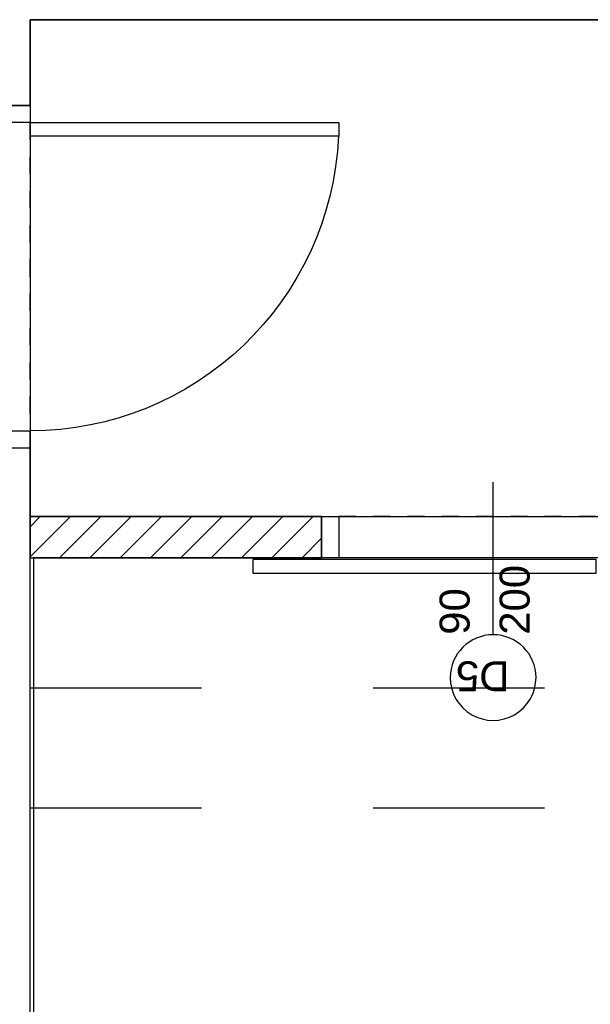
# Model space of a CAD drawing. Header units: millimetres. Extents: x 599892 to 1424040, y -105982 to -25022.
# Tile 11 of 25: x 602632 to 602798, y -27374 to -27087. Entities that reach past the tile are written whole.
import ezdxf
from ezdxf.enums import TextEntityAlignment as Align

# ---------------------------------------------------------------- set-up
doc = ezdxf.new("R2010")
doc.units = ezdxf.units.MM
doc.header["$MEASUREMENT"] = 0
doc.linetypes.add('Przerywana 1_100', pattern=[100, 50, -50])
for name, color, linetype, lineweight in [('Drzwi ArchiCAD', 7, 'Continuous', 25), ('Drzwi ArchiCAD_Nr_pióra__21', 7, 'Continuous', 25), ('Drzwi ArchiCAD_Nr_pióra__3', 7, 'Continuous', 25), ('Drzwi ArchiCAD_Nr_pióra__4', 7, 'Continuous', 25), ('Drzwi ArchiCAD_Nr_pióra__82', 7, 'Continuous', 25), ('Opisy', 7, 'Continuous', 25), ('Znaczniki drzwi ArchiCADa_Nr_pióra__5', 7, 'Continuous', 25), ('Ściany_Nr_pióra__20', 7, 'Continuous', 25), ('Ściany_Nr_pióra__21', 7, 'Continuous', 25), ('Ściany_Nr_pióra__4', 7, 'Continuous', 25), ('Ściany_Nr_pióra__82', 7, 'Continuous', 25)]:
    doc.layers.add(name, color=color, linetype=linetype, lineweight=lineweight)
doc.styles.add('GENERATED_STYLE_1', font='arial.ttf')

# ---------------------------------------------------------------- blocks, each defined once
blk = doc.blocks.new('D1 Drzwi proste 13_28')
at = {"layer": 'Drzwi ArchiCAD_Nr_pióra__21', "linetype": 'Continuous'}
for p, q in [((-500, 0), (-500, -60)), ((500, 0), (500, -60))]:
    blk.add_line(p, q, dxfattribs=at)
at = {"layer": 'Drzwi ArchiCAD_Nr_pióra__3', "linetype": 'Continuous'}
blk.add_arc((450, 0), 900, 92.5473, 180, dxfattribs=at)
at = {"layer": 'Drzwi ArchiCAD_Nr_pióra__4', "linetype": 'Continuous'}
for p, q in [((450, 900), (410, 900)), ((410, 900), (410, 0)), ((450, 0), (450, 900)), ((-450, 0), (-500, 0)), ((-500, 0), (-500, -60)), ((-450, -60), (-450, 0)), ((410, 0), (450, 0)), ((500, 0), (450, 0)), ((450, 0), (450, -60)), ((500, -60), (500, 0)), ((-500, -60), (-450, -60)), ((450, -60), (500, -60))]:
    blk.add_line(p, q, dxfattribs=at)
at = {"layer": 'Drzwi ArchiCAD_Nr_pióra__82', "linetype": 'Przerywana 1_100'}
for p, q in [((-500, 0), (500, 0)), ((-500, -720), (500, -720))]:
    blk.add_line(p, q, dxfattribs=at)
blk = doc.blocks.new('D1 Drzwi zew.przesuwne 13_2')
at = {"layer": 'Drzwi ArchiCAD_Nr_pióra__4', "linetype": 'Continuous'}
for p, q in [((700, 165), (-300, 165)), ((-300, 165), (-300, 125)), ((700, 125), (700, 165)), ((-300, 125), (700, 125))]:
    blk.add_line(p, q, dxfattribs=at)
at = {"layer": 'Drzwi ArchiCAD_Nr_pióra__82', "linetype": 'Przerywana 1_100'}
for p, q in [((-500, 120), (500, 120)), ((-500, 0), (500, 0))]:
    blk.add_line(p, q, dxfattribs=at)
blk = doc.blocks.new('Znacznik O 13_32')
at = {"layer": 'Znaczniki drzwi ArchiCADa_Nr_pióra__5', "linetype": 'Continuous'}
blk.add_line((0, -345), (0, 100), dxfattribs=at)
for start, end in [(0, 180), (180, 0)]:
    blk.add_arc((0, -470), 125, start, end, dxfattribs=at)
at = {"layer": 'Znaczniki drzwi ArchiCADa_Nr_pióra__5', "style": 'GENERATED_STYLE_1'}
for tag, rotation, p in [('AC_MarkerText_2', 90, (-13.8, -316.4)), ('AC_MarkerText_3', 90, (161.2, -316.4)), ('AC_MarkerText_1', 180, (76.4, -367.7))]:
    blk.add_attdef(tag, text='', height=87.5, rotation=rotation, dxfattribs=at).set_placement(p, align=Align.BOTTOM_LEFT)

msp = doc.modelspace()

# ---------------------------------------------------------------- hatches: boundary and pattern name
at = {"layer": 'Ściany_Nr_pióra__20', "linetype": 'Continuous'}
h = msp.add_hatch(dxfattribs=at)
h.set_pattern_fill('Bloczki_ceramiczne', color=256, scale=0.1, angle=90, style=0, pattern_type=2)
h.set_pattern_definition([(45, (600207.518, -59625.8733), (-4.4194174, 4.4194174), [])])
h.paths.add_polyline_path([(602634.81, -27243.97), (602719.81, -27243.97), (602719.81, -27231.97), (602634.81, -27231.97)])

# ---------------------------------------------------------------- linework, layer by layer
at = {"layer": 'Opisy', "linetype": 'Continuous'}
for p, q in [((603010.81, -27086.97), (602634.81, -27086.97)), ((602634.81, -27086.97), (602634.81, -27231.97)), ((602634.81, -27231.97), (602909.81, -27231.97)), ((602884.81, -27243.97), (602635.81, -27243.97)), ((602635.81, -27243.97), (602635.81, -27658.77))]:
    msp.add_line(p, q, dxfattribs=at)
at = {"layer": 'Ściany_Nr_pióra__21', "linetype": 'Continuous'}
for p, q in [((602634.81, -27111.97), (602628.81, -27111.97)), ((602634.81, -27211.97), (602628.81, -27211.97)), ((602719.81, -27231.97), (602719.81, -27243.97))]:
    msp.add_line(p, q, dxfattribs=at)
at = {"layer": 'Ściany_Nr_pióra__21', "linetype": 'Continuous', "flags": 128}
for points in [[(602634.81, -27111.97), (602634.81, -27086.97)], [(602634.81, -27086.97), (603343.81, -27086.97)], [(602634.81, -27289.97), (602634.81, -27211.97)], [(602719.81, -27231.97), (602634.81, -27231.97)], [(602634.81, -27231.97), (602634.81, -27243.97)], [(602634.81, -27243.97), (602719.81, -27243.97)], [(602634.81, -27551.77), (602634.81, -27289.97)]]:
    msp.add_lwpolyline(points, dxfattribs=at)
at = {"layer": 'Ściany_Nr_pióra__4', "linetype": 'Continuous'}
for p, q in [((602719.81, -27243.97), (602719.81, -27231.97)), ((602719.81, -27231.97), (602724.81, -27231.97)), ((602724.81, -27231.97), (602724.81, -27243.97)), ((602724.81, -27243.97), (602719.81, -27243.97))]:
    msp.add_line(p, q, dxfattribs=at)
at = {"layer": 'Ściany_Nr_pióra__82', "linetype": 'Przerywana 1_100'}
for p, q in [((602634.81, -27281.97), (603207.81, -27281.97)), ((602634.81, -27316.97), (603207.81, -27316.97))]:
    msp.add_line(p, q, dxfattribs=at)

# ---------------------------------------------------------------- block references
at = {"layer": 'Drzwi ArchiCAD', "linetype": 'Continuous', "yscale": 0.1, "zscale": 100}
for name, p, xscale, rotation in [('D1 Drzwi proste 13_28', (602634.81, -27161.97), -0.1, 270), ('D1 Drzwi zew.przesuwne 13_2', (602769.81, -27231.97), 0.1, 180)]:
    msp.add_blockref(name, p, dxfattribs=dict(at, xscale=xscale, rotation=rotation))
at = {"layer": 'Znaczniki drzwi ArchiCADa_Nr_pióra__5'}
ref = msp.add_blockref('Znacznik O 13_32', (602769.81, -27231.97), dxfattribs=dict(at, xscale=0.1, yscale=0.1, zscale=0.1, rotation=360))
ref.add_attrib('AC_MarkerText_1', 'D5', dxfattribs={"color": 7, "height": 8.75, "rotation": 180, "style": 'GENERATED_STYLE_1'}).set_placement((602774.59, -27271.6), align=Align.BOTTOM_LEFT)
ref.add_attrib('AC_MarkerText_2', '90', dxfattribs={"color": 7, "height": 8.75, "rotation": 90, "style": 'GENERATED_STYLE_1'}).set_placement((602765.58, -27266.47), align=Align.BOTTOM_LEFT)
ref.add_attrib('AC_MarkerText_3', '200', dxfattribs={"color": 7, "height": 8.75, "rotation": 90, "style": 'GENERATED_STYLE_1'}).set_placement((602783.08, -27266.47), align=Align.BOTTOM_LEFT)

doc.saveas('drawing.dxf')
